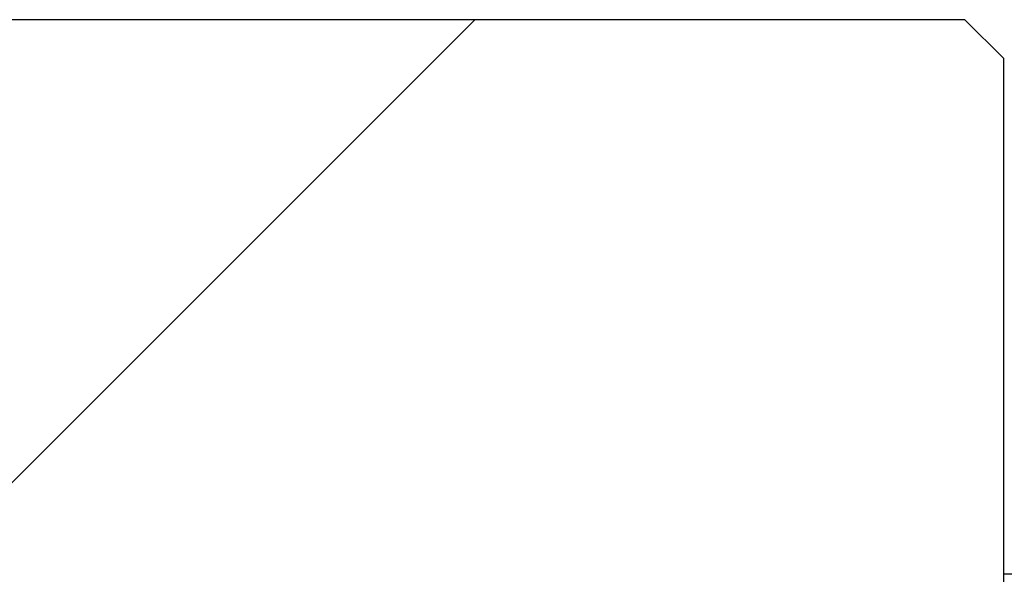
# Model space of a CAD drawing. Header units: millimetres. Extents: x 0 to 297, y 0 to 210.
# Tile 42 of 49: x 159.7 to 163.52, y 91.96 to 94.11. Entities that reach past the tile are written whole.
import ezdxf

# ---------------------------------------------------------------- set-up
doc = ezdxf.new("R2010")
doc.units = ezdxf.units.MM
doc.layers.add('图层0', color=7, linetype='Continuous', lineweight=25)

msp = doc.modelspace()

# ---------------------------------------------------------------- hatches: boundary and pattern name
at = {"layer": '图层0', "linetype": 'Continuous', "lineweight": 18}
h = msp.add_hatch(dxfattribs=at)
h.set_pattern_fill('ANSI31', color=256, angle=3e-322, style=0)
edge = h.paths.add_edge_path(flags=0)
edge.add_line((157.8567, 93.9643), (157.8567, 91.1142))
edge.add_line((157.8567, 91.1142), (163.3653, 91.1142))
edge.add_spline(control_points=[(163.3653, 91.1142), (163.4153, 91.1642), (163.4653, 91.2142), (163.5153, 91.2642)], knot_values=[0.014132, 0.014132, 0.014132, 0.014132, 0.014557, 0.014557, 0.014557, 0.014557], weights=[1, 1, 1, 1], degree=3, periodic=0)
edge.add_line((163.5153, 91.2642), (163.5153, 93.9643))
edge.add_line((163.5153, 93.9643), (163.3653, 94.1143))
edge.add_line((163.3653, 94.1143), (158.0067, 94.1143))
edge.add_line((158.0067, 94.1143), (157.8567, 93.9643))

# ---------------------------------------------------------------- linework, layer by layer
at = {"color": 7, "linetype": 'Continuous', "lineweight": 25}
for p, q in [((163.3653, 94.1143), (158.0067, 94.1143)), ((163.3653, 94.1143), (163.5153, 93.9643)), ((163.5153, 91.2642), (163.5153, 93.9643)), ((166.0153, 91.9643), (163.5153, 91.9643))]:
    msp.add_line(p, q, dxfattribs=at)

doc.saveas('drawing.dxf')
